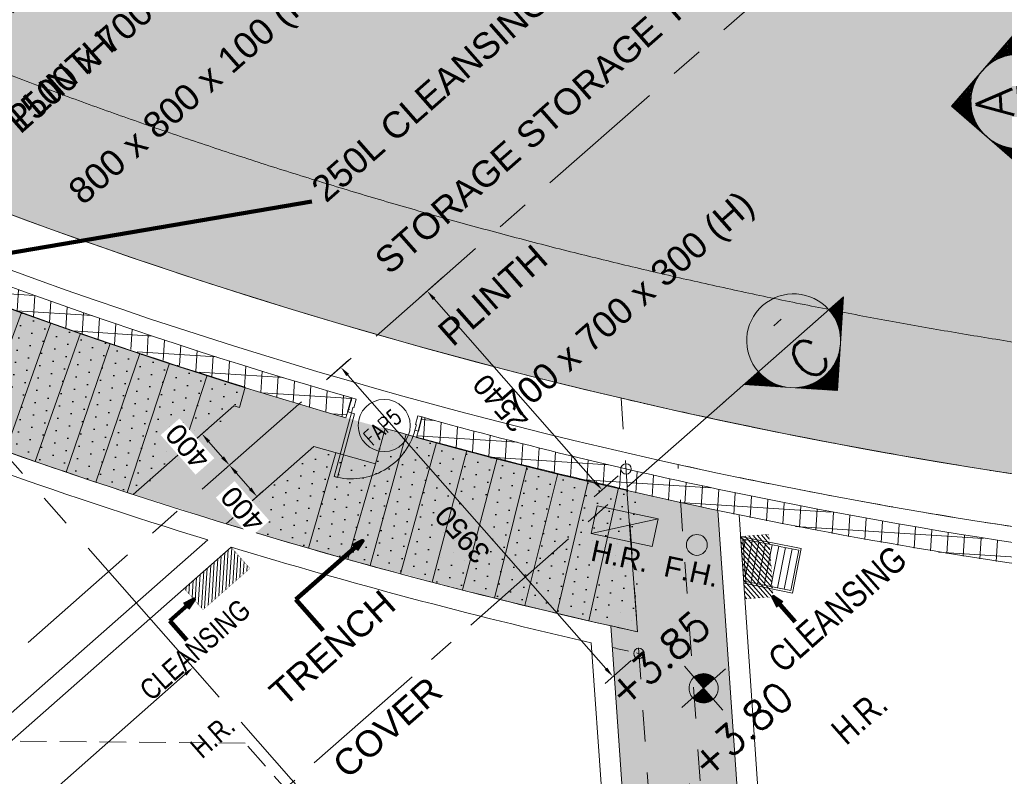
# Model space of a CAD drawing. Header units: millimetres. Extents: x 834119330 to 835277377, y 817781205 to 818243057.
# Tile 38 of 60: x 834352911 to 834362356, y 818025958 to 818033212. Entities that reach past the tile are written whole.
import ezdxf
from ezdxf.enums import TextEntityAlignment as Align

# ---------------------------------------------------------------- set-up
doc = ezdxf.new("R2010")
doc.units = ezdxf.units.MM
doc.header["$LTSCALE"] = 100
for name, pattern in [('CENTER', [2, 1.25, -0.25, 0.25, -0.25]), ('Dash', [6, 3, -3]), ('DASHDOT', [25.4, 12.7, -6.35, 0, -6.35]), ('Grid Line', [22.225, 12.7, -3.175, 3.175, -3.175]), ('Hidden', [9.525, 6.35, -3.175]), ('HIDDENX2', [19.05, 12.7, -6.35]), ('PHANTOM', [63.5, 31.75, -6.35, 6.35, -6.35, 6.35, -6.35])]:
    doc.linetypes.add(name, pattern=pattern)
doc.layers.get('0').update_dxf_attribs({"lineweight": 0})
doc.layers.get('Defpoints').update_dxf_attribs({"lineweight": 0})
for name, color, linetype, lineweight in [('A-ANNO-NPLT', 5, 'CENTER', 13), ('A-DOOR', 6, 'Continuous', 13), ('A-WALL', 7, 'Continuous', 13), ('ATR01', 7, 'Continuous', 0), ('DLN020__', 6, 'DASHDOT', 0), ('DLN030_1', 1, 'Continuous', 0), ('DLN0401_', 7, 'Continuous', 0), ('DLN040__', 3, 'Continuous', 0), ('DLN050_A', 2, 'Continuous', 0), ('DLN052__', 7, 'Continuous', 0), ('DLN210__', 7, 'Continuous', 0), ('DLN220__', 7, 'Continuous', 0), ('DLN240__', 1, 'Continuous', 0), ('DLN325__', 7, 'Continuous', 0), ('DLN580__', 4, 'Continuous', 0), ('FITDOOR', 7, 'Continuous', 0), ('HATCH', 8, 'Continuous', 0), ('HCL922_', 7, 'Continuous', 0), ('INTWALL', 7, 'Continuous', 0), ('LEVEL', 7, 'Continuous', 0), ('MARK', 7, 'Continuous', 0), ('Rev.02', 1, 'Continuous', 25), ('Rev_D', 20, 'Continuous', 0), ('SITE BOUNDARY', 4, 'Continuous', 0)]:
    doc.layers.add(name, color=color, linetype=linetype, lineweight=lineweight)
doc.layers.add('DLN032__', color=7, linetype='Continuous')
doc.layers.add('DLN660', color=1, linetype='Continuous')
doc.styles.add('romans', font='romans.shx')
doc.styles.get("Standard").update_dxf_attribs({"font": 'swiss.ttf'})
doc.styles.add('StyleSwis721 Lt BT1', font='swissl.ttf')
doc.dimstyles.new('INTDIM', dxfattribs={"dimtxt": 200, "dimasz": 125, "dimexe": 100, "dimexo": 150, "dimgap": 80, "dimtad": 1, "dimdec": 0, "dimzin": 11, "dimdsep": 46, "dimtxsty": 'StyleSwis721 Lt BT1', "dimblk1": '_Open3011', "dimblk2": '_Open3011', "dimsah": 1, "dimcen": -125, "dimclrd": 256, "dimclre": 256, "dimclrt": 2, "dimaunit": 1, "dimadec": 5, "dimazin": 0, "dimtfac": 1, "dimtdec": 0, "dimtofl": 0, "dimtmove": 2, "dimatfit": 3, "dimldrblk": '_Open3011', "dimfxl": 1, "dimtolj": 1, "dimtzin": 0, "dimlwd": -1, "dimlwe": -1, "dimarcsym": 0})
pattern_1 = [(86.34984, (834357388.73, 818073559.81), (-158.42796, 10.1067), []), (176.34984, (834357388.73, 818073559.81), (-10.1067, -158.42796), [])]
pattern_2 = [(41.000355, (-645108.42, -7523.12), (-33.18402, 128.91342), [0, -119.0625])]

# ---------------------------------------------------------------- blocks, each defined once
blk = doc.blocks.new('X2')
at = {"color": 0}
for p, q in [((56803, 54788), (57085, 54788)), ((56815, 54800), (57072, 54800)), ((56828, 54812), (57060, 54812)), ((56840, 54825), (57047, 54825)), ((56853, 54838), (57035, 54838)), ((56865, 54850), (57022, 54850)), ((56878, 54862), (57010, 54862)), ((56890, 54875), (56997, 54875)), ((56903, 54888), (56985, 54888)), ((56915, 54900), (56972, 54900)), ((56928, 54912), (56960, 54912)), ((56940, 54925), (56947, 54925)), ((56640, 54625), (57247, 54625)), ((56653, 54638), (57235, 54638)), ((56665, 54650), (57222, 54650)), ((56678, 54662), (57210, 54662)), ((56690, 54675), (57197, 54675)), ((56703, 54688), (57185, 54688)), ((56715, 54700), (57172, 54700)), ((56728, 54712), (57160, 54712)), ((56740, 54725), (57147, 54725)), ((56753, 54738), (57135, 54738)), ((56765, 54750), (57122, 54750)), ((56778, 54762), (57110, 54762)), ((56790, 54775), (57097, 54775)), ((56490, 54475), (56503, 54475)), ((56503, 54488), (56521, 54488)), ((56515, 54500), (56540, 54500)), ((56528, 54512), (56560, 54512)), ((56540, 54525), (56582, 54525)), ((56553, 54538), (56606, 54538)), ((56565, 54550), (56632, 54550)), ((56578, 54562), (56661, 54562)), ((56590, 54575), (56694, 54575)), ((56603, 54588), (56732, 54588)), ((56615, 54600), (56781, 54600)), ((56628, 54612), (56853, 54612)), ((57034, 54612), (57260, 54612)), ((57107, 54600), (57272, 54600)), ((57155, 54588), (57285, 54588)), ((57194, 54575), (57297, 54575)), ((57227, 54562), (57310, 54562)), ((57256, 54550), (57322, 54550)), ((57282, 54538), (57335, 54538)), ((57305, 54525), (57347, 54525)), ((57327, 54512), (57360, 54512)), ((57348, 54500), (57372, 54500)), ((57366, 54488), (57385, 54488)), ((57384, 54475), (57397, 54475)), ((56328, 54312), (56340, 54312)), ((56340, 54325), (56349, 54325)), ((56353, 54338), (56359, 54338)), ((56365, 54350), (56369, 54350)), ((56378, 54362), (56380, 54362)), ((56390, 54375), (56391, 54375)), ((56403, 54388), (56403, 54388)), ((56428, 54412), (56428, 54412)), ((56440, 54425), (56442, 54425)), ((56453, 54438), (56456, 54438)), ((56465, 54450), (56471, 54450)), ((56478, 54462), (56487, 54462)), ((57401, 54462), (57410, 54462)), ((57417, 54450), (57422, 54450)), ((57432, 54438), (57435, 54438)), ((57446, 54425), (57447, 54425)), ((57460, 54412), (57460, 54412)), ((57485, 54388), (57485, 54388)), ((57496, 54375), (57497, 54375)), ((57508, 54362), (57510, 54362)), ((57518, 54350), (57522, 54350)), ((57529, 54338), (57535, 54338)), ((57538, 54325), (57547, 54325)), ((57548, 54312), (57560, 54312)), ((56178, 54162), (56254, 54162)), ((56190, 54175), (56260, 54175)), ((56203, 54188), (56265, 54188)), ((56215, 54200), (56271, 54200)), ((56228, 54212), (56278, 54212)), ((56240, 54225), (56284, 54225)), ((56253, 54238), (56291, 54238)), ((56265, 54250), (56298, 54250)), ((56278, 54262), (56306, 54262)), ((56290, 54275), (56314, 54275)), ((56303, 54288), (56322, 54288)), ((56315, 54300), (56331, 54300)), ((57557, 54300), (57572, 54300)), ((57565, 54288), (57585, 54288)), ((57574, 54275), (57597, 54275)), ((57582, 54262), (57610, 54262)), ((57589, 54250), (57622, 54250)), ((57596, 54238), (57635, 54238)), ((57603, 54225), (57647, 54225)), ((57610, 54212), (57660, 54212)), ((57616, 54200), (57672, 54200)), ((57622, 54188), (57685, 54188)), ((57628, 54175), (57697, 54175)), ((57634, 54162), (57710, 54162)), ((56015, 54000), (56206, 54000)), ((56028, 54012), (56208, 54012)), ((56040, 54025), (56210, 54025)), ((56053, 54038), (56213, 54038)), ((56065, 54050), (56216, 54050)), ((56078, 54062), (56219, 54062)), ((56090, 54075), (56223, 54075)), ((56103, 54088), (56227, 54088)), ((56115, 54100), (56231, 54100)), ((56128, 54112), (56235, 54112)), ((56140, 54125), (56239, 54125)), ((56153, 54138), (56244, 54138)), ((56165, 54150), (56249, 54150)), ((57639, 54150), (57722, 54150)), ((57644, 54138), (57735, 54138)), ((57648, 54125), (57747, 54125)), ((57653, 54112), (57760, 54112)), ((57657, 54100), (57772, 54100)), ((57661, 54088), (57785, 54088)), ((57665, 54075), (57797, 54075)), ((57668, 54062), (57810, 54062)), ((57671, 54050), (57822, 54050)), ((57674, 54038), (57835, 54038)), ((57677, 54025), (57847, 54025)), ((57680, 54012), (57860, 54012)), ((57682, 54000), (57872, 54000)), ((55890, 53875), (56194, 53875)), ((55903, 53888), (56194, 53888)), ((55915, 53900), (56194, 53900)), ((55928, 53912), (56195, 53912)), ((55940, 53925), (56196, 53925)), ((55953, 53938), (56197, 53938)), ((55965, 53950), (56198, 53950)), ((55978, 53962), (56200, 53962)), ((55990, 53975), (56201, 53975)), ((56003, 53988), (56203, 53988)), ((57684, 53988), (57885, 53988)), ((57686, 53975), (57897, 53975)), ((57688, 53962), (57910, 53962)), ((57689, 53950), (57922, 53950)), ((57691, 53938), (57935, 53938)), ((57692, 53925), (57947, 53925)), ((57692, 53912), (57960, 53912)), ((57693, 53900), (57972, 53900)), ((57694, 53888), (57985, 53888)), ((57694, 53875), (57997, 53875))]:
    blk.add_line(p, q, dxfattribs=at)
blk = doc.blocks.new('SECHL')
at = {"layer": 'MARK'}
for p, q in [((-3.414, 0), (-2, 1.414)), ((-0.586, 0), (-2, 1.414)), ((-3.414, 0), (0, 0))]:
    blk.add_line(p, q, dxfattribs=at)
for start, end in [(0, 180), (180, 0)]:
    blk.add_arc((-2, 0), 1, start, end, dxfattribs=at)
at = {"layer": 'MARK', "xscale": 0.001333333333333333, "yscale": 0.001333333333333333, "zscale": 0.001333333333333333}
blk.add_blockref('X2', (-77.925, -71.824), dxfattribs=at)
at = {"layer": 'MARK', "style": 'romans'}
for tag, height, p in [('SECHL1', 0.8, (-2, 0.5)), ('SECHL2', 0.267, (-2, -0.5))]:
    blk.add_attdef(tag, text='', height=height, dxfattribs=at).set_placement(p, align=Align.MIDDLE_CENTER)
blk = doc.blocks.new('X1')
at = {"color": 0}
for p, q in [((45956, 42700), (46156, 42700)), ((45956, 42694), (46156, 42694)), ((45957, 42688), (46156, 42688)), ((45957, 42681), (46156, 42681)), ((45958, 42675), (46156, 42675)), ((45959, 42669), (46156, 42669)), ((45960, 42662), (46156, 42662)), ((45962, 42656), (46156, 42656)), ((45964, 42650), (46156, 42650)), ((45965, 42644), (46156, 42644)), ((45968, 42638), (46156, 42638)), ((45970, 42631), (46156, 42631)), ((45973, 42625), (46156, 42625)), ((45975, 42619), (46156, 42619)), ((45978, 42612), (46156, 42612)), ((45982, 42606), (46156, 42606)), ((45986, 42600), (46156, 42600)), ((45990, 42594), (46156, 42594)), ((45994, 42588), (46156, 42588)), ((45999, 42581), (46156, 42581)), ((46004, 42575), (46156, 42575)), ((46009, 42569), (46156, 42569)), ((46015, 42562), (46156, 42562)), ((46022, 42556), (46156, 42556)), ((46029, 42550), (46156, 42550)), ((46037, 42544), (46156, 42544)), ((46047, 42538), (46156, 42538)), ((46057, 42531), (46156, 42531)), ((46069, 42525), (46156, 42525)), ((46083, 42519), (46156, 42519)), ((46102, 42512), (46156, 42512)), ((46133, 42506), (46156, 42506))]:
    blk.add_line(p, q, dxfattribs=at)
blk = doc.blocks.new('X')
at = {"color": 0}
for p, q in [((46156, 42900), (46200, 42900)), ((46156, 42894), (46222, 42894)), ((46156, 42888), (46238, 42888)), ((46156, 42881), (46250, 42881)), ((46156, 42875), (46261, 42875)), ((46156, 42869), (46271, 42869)), ((46156, 42862), (46279, 42862)), ((46156, 42856), (46287, 42856)), ((46156, 42850), (46294, 42850)), ((46156, 42844), (46300, 42844)), ((46156, 42838), (46306, 42838)), ((46156, 42831), (46311, 42831)), ((46156, 42825), (46316, 42825)), ((46156, 42819), (46320, 42819)), ((46156, 42812), (46324, 42812)), ((46156, 42806), (46328, 42806)), ((46156, 42800), (46332, 42800)), ((46156, 42794), (46335, 42794)), ((46156, 42788), (46338, 42788)), ((46156, 42781), (46341, 42781)), ((46156, 42775), (46343, 42775)), ((46156, 42769), (46345, 42769)), ((46156, 42762), (46347, 42762)), ((46156, 42756), (46349, 42756)), ((46156, 42750), (46351, 42750)), ((46156, 42744), (46352, 42744)), ((46156, 42738), (46353, 42738)), ((46156, 42731), (46354, 42731)), ((46156, 42725), (46355, 42725)), ((46156, 42719), (46355, 42719)), ((46156, 42712), (46356, 42712)), ((46156, 42706), (46356, 42706))]:
    blk.add_line(p, q, dxfattribs=at)
blk = doc.blocks.new('ELFIN')
at = {"layer": 'LEVEL'}
for p, q in [((0, 0.5), (0, 0)), ((0, 0), (-0.5, 0)), ((0, 0), (0, -0.5)), ((0.5, 0), (0, 0))]:
    blk.add_line(p, q, dxfattribs=at)
for start, end in [(90, 180), (0, 90), (180, 270), (270, 0)]:
    blk.add_arc((0, 0), 0.25, start, end, dxfattribs=at)
at = {"layer": 'LEVEL', "xscale": 0.00125, "yscale": 0.00125, "zscale": 0.00125}
for name in ['X', 'X1']:
    blk.add_blockref(name, (-57.695, -53.381), dxfattribs=at)
at = {"layer": 'LEVEL', "style": 'romans'}
blk.add_attdef('ELFIN', (0.254, 0.347), '', height=0.5, dxfattribs=at)
blk = doc.blocks.new('ELEX')
at = {"layer": 'LEVEL'}
for p, q in [((0, 0.5), (0, -0.5)), ((0.5, 0), (-0.5, 0))]:
    blk.add_line(p, q, dxfattribs=at)
blk.add_circle((0, 0), 0.25, dxfattribs=at)
at = {"layer": 'LEVEL', "style": 'romans'}
blk.add_attdef('ELEX', (0.257, 0.354), '', height=0.5, dxfattribs=at)
blk = doc.blocks.new('FSHR-V02')
for p, q in [((0, 0), (600, -272.7)), ((0, 0), (600, 0)), ((0, -272.7), (0, 0)), ((600, 0), (600, -272.7)), ((600, -272.7), (0, -272.7))]:
    blk.add_line(p, q)
blk = doc.blocks.new('*D122')
at = {"layer": 'Defpoints', "color": 0, "linetype": 'ByBlock', "transparency": 16777216}
for p in [(834354294.4, 818027319.4, 0), (834354574.3, 818027001.3), (834350856.3, 818024293.5, 0)]:
    blk.add_point(p, dxfattribs=at)
at = {"layer": 'DLN240__', "linetype": 'ByBlock', "transparency": 16777216}
for p, q in [((834354360.5, 818027244.3), (834354640.4, 818026926.3)), ((834351211.3, 818024041.6), (834354499.3, 818026935.3)), ((834350922.4, 818024218.5), (834351202.2, 818023900.4))]:
    blk.add_line(p, q, dxfattribs=at)
for points in [[(834354488.2, 818026947.8), (834354510.3, 818026922.7), (834354574.3, 818027001.3)], [(834351200.2, 818024054.1), (834351222.3, 818024029.1), (834351136.2, 818023975.5)]]:
    blk.add_solid(points, dxfattribs=at)
at = {"layer": 'DLN240__', "color": 2, "linetype": 'ByBlock', "transparency": 16777216, "insert": (834352734.5, 818025625.6), "char_height": 200, "attachment_point": 5, "rotation": 41.35021, "style": 'StyleSwis721 Lt BT1'}
blk.add_mtext('\\A1;4580', dxfattribs=at)
blk = doc.blocks.new('_Open301')
at = {"layer": 'Rev_D', "linetype": 'ByBlock'}
blk.add_line((0, 0), (-1, 0), dxfattribs=at)
blk = doc.blocks.new('_Open3011')
at = {"layer": 'ATR01', "linetype": 'ByBlock'}
blk.add_line((0, 0), (-1, 0), dxfattribs=at)
at = {"layer": 'ATR01', "linetype": 'ByBlock', "yscale": 1.119319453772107, "zscale": 0.008}
blk.add_blockref('_Open301', (0, 0), dxfattribs=at)
blk = doc.blocks.new('DR1CD')
at = {"layer": 'FITDOOR'}
for p, q in [((0, 1), (45, 1)), ((0, 1), (0, 0)), ((45, 0), (45, 1)), ((0, 0), (45, 0))]:
    blk.add_line(p, q, dxfattribs=at)
blk = doc.blocks.new('DR1CM')
at = {"layer": 'FITDOOR', "color": 6}
blk.add_arc((0, 0), 1, 0, 90, dxfattribs=at)
blk = doc.blocks.new('DLN-Single Door - Opening 2 - 950 x2138 _WH_-1922936-Car Park_B2_F')
at = {"layer": 'DLN210__', "lineweight": 30}
for p, q in [((-500, -100), (-500, 100)), ((500, -100), (500, 100))]:
    blk.add_line(p, q, dxfattribs=at)
at = {"layer": 'FITDOOR'}
for p, q in [((-437, 100), (-500, 100)), ((-500, 63), (-500, 100)), ((-488, 63), (-500, 63)), ((-437, -25), (-437, 100)), ((438, 100), (500, 100)), ((438, -25), (438, 100)), ((488, 63), (500, 63)), ((500, 63), (500, 100)), ((-500, -100), (-500, -63)), ((-488, -63), (-500, -63)), ((-450, -100), (-500, -100)), ((-450, -100), (-450, -25)), ((-437, -25), (-450, -25)), ((438, -25), (450, -25)), ((450, -100), (450, -25)), ((450, -100), (500, -100)), ((488, -63), (500, -63)), ((500, -100), (500, -63))]:
    blk.add_line(p, q, dxfattribs=at)
at = {"layer": 'DLN325__', "extrusion": (0, 0, -1), "yscale": 899.9999999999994, "zscale": -0.9999999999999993, "rotation": 180}
blk.add_blockref('DR1CD', (450, -100), dxfattribs=at)
at = {"layer": 'DLN325__', "extrusion": (0, 0, -1), "xscale": 899.9999999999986, "yscale": 899.9999999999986, "zscale": -899.9999999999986, "rotation": 180}
blk.add_blockref('DR1CM', (450, -100), dxfattribs=at)
blk = doc.blocks.new('DLN-Single Door - Opening 5 -  950 x 2025 _WH_-1665005-Car Park_B2_F')
at = {"layer": 'A-DOOR'}
blk.add_blockref('DLN-Single Door - Opening 2 - 950 x2138 _WH_-1922936-Car Park_B2_F', (5, 0), dxfattribs=at)
blk = doc.blocks.new('DLN-Single Door - Opening 5 -  950 x 2025 _WH_-V7-Car Park_B1_F')
at = {"layer": 'A-DOOR', "extrusion": (0, 0, -1), "zscale": -1, "rotation": 180}
blk.add_blockref('DLN-Single Door - Opening 5 -  950 x 2025 _WH_-1665005-Car Park_B2_F', (-20, -50), dxfattribs=at)
blk = doc.blocks.new('SECTION MARK')
at = {"layer": 'DLN052__', "color": 3, "linetype": 'CENTER', "ltscale": 10}
blk.add_line((-61988.1, -24258.1, 0.1), (-69107.8, -24258.1, 0.1), dxfattribs=at)
at = {"layer": 'DLN052__'}
ref = blk.add_blockref('SECHL', (-62012.4, -24258.1, 0.1), dxfattribs=dict(at, xscale=450.0000000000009, yscale=450.0000000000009, zscale=450.0000000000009, rotation=180.0000000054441))
ref.add_attrib('SECHL1', 'C', dxfattribs={"layer": 'MARK', "height": 360, "rotation": 360, "style": 'romans'}).set_placement((-61112.4, -24483.1, 0.1), align=Align.MIDDLE_CENTER)
ref.add_attrib('SECHL2', '-', dxfattribs={"layer": 'MARK', "height": 120, "rotation": 360, "style": 'romans'}).set_placement((-61112.4, -24016, 0.1), align=Align.MIDDLE_CENTER)
blk = doc.blocks.new('TRENCH')
at = {"linetype": 'ByBlock'}
h = blk.add_hatch(dxfattribs=at)
h.set_pattern_fill('DOTS', color=256, scale=75, angle=-0.34984)
h.set_pattern_definition(pattern_2)
edge = h.paths.add_edge_path()
edge.add_line((-386535.3, -24869.2), (-385504.7, -24869))
edge.add_line((-385504.7, -24869), (-385298.2, -25349.1))
edge.add_line((-385298.2, -25349.1), (-384978.1, -25211.5))
edge.add_arc((-339089.8, -5295), 50024, 203.46184, 211.46691)
edge.add_line((-381757.4, -31407.8), (-381924.9, -31517.2))
edge.add_line((-381924.9, -31517.2), (-381954.4, -31469))
edge.add_line((-381954.4, -31469), (-383242.7, -31468.8))
edge.add_arc((-339015.8, -5282.7), 51397.8, 202.40041, 210.62911, ccw=False)
h = blk.add_hatch(dxfattribs=at)
h.set_pattern_fill('DOTS', color=256, scale=75, angle=-0.34984)
h.set_pattern_definition(pattern_2)
edge = h.paths.add_edge_path()
edge.add_line((-382759, -32269), (-381638.6, -32269))
edge.add_line((-381638.6, -32269), (-381303.1, -32783.1))
edge.add_line((-381303.1, -32783.1), (-381009.8, -32591.7))
edge.add_arc((-339089.8, -5295), 50024, 213.07066, 215.81088)
edge.add_line((-379656.9, -34564.6), (-380481, -35653.2))
edge.add_arc((-339015.8, -5282.7), 51397.8, 211.67143, 216.22023, ccw=False)
at = {"layer": 'DLN210__', "color": 8, "linetype": 'ByBlock'}
for p, q in [((-382893.9, -29451, 0), (-384038.9, -30072.7, 0)), ((-382749, -29713.7, 0), (-383886.7, -30349.3, 0)), ((-382601, -29974.6, 0), (-383738.7, -30610.2, 0)), ((-382453, -30235.6, 0), (-383583.3, -30884.9, 0)), ((-382301.9, -30494.7, 0), (-383432.2, -31144, 0)), ((-382150.8, -30753.8, 0), (-383273.5, -31416.8, 0)), ((-381954.1, -31080.8, 0), (-382611.3, -31468.9, 0)), ((-381518.1, -32453.6, 0), (-382320.8, -32966.8, 0)), ((-380894.9, -32767.3, 0), (-381986.1, -33483.5, 0)), ((-381303.1, -32783.1, 0), (-382105.8, -33296.3, 0)), ((-380728.7, -33017, 0), (-381819.9, -33733.2, 0)), ((-380562.5, -33266.7, 0), (-381645.3, -33996.1, 0)), ((-380393.2, -33514.4, 0), (-381476.1, -34243.8, 0)), ((-380224, -33762.1, 0), (-381298.4, -34504.6, 0)), ((-380051.9, -34007.7, 0), (-381126.2, -34750.2, 0)), ((-379879.7, -34253.3, 0), (-380945.4, -35008.8, 0)), ((-379704.9, -34497.1, 0), (-380761.2, -35265.1, 0))]:
    blk.add_line(p, q, dxfattribs=at)
at = {"layer": 'DLN210__', "color": 8, "linetype": 'ByBlock', "elevation": 0}
for points in [[(-386535.3, -24869.2), (-385504.7, -24869), (-385298.2, -25349.1), (-384978.1, -25211.5, 0.034943), (-381757.4, -31407.8), (-381924.9, -31517.2), (-381954.4, -31469), (-383242.7, -31468.8, -0.03592)], [(-382759, -32269), (-381638.6, -32269), (-381303.1, -32783.1), (-381009.8, -32591.7, 0.011957), (-379656.9, -34564.6), (-380481, -35653.2, -0.01985)]]:
    blk.add_lwpolyline(points, format="xyb", close=True, dxfattribs=at)
blk = doc.blocks.new('A$C7285572E')
at = {"layer": 'A-ANNO-NPLT', "color": 3, "linetype": 'PHANTOM'}
blk.add_lwpolyline([(258.8401, 2.5083, -0.193746), (226.4941, 18.0001), (220.2768, 12.5284), (224.9014, 7.2736), (217.3781, 0.6525), (222.6353, -5.3211, -0.257063), (231.1648, -8.3947), (245.8628, -25.0955), (259.9058, -12.7366)], format="xyb", close=True, dxfattribs=at)
blk = doc.blocks.new('Grid Line')
at = {"layer": 'DLN020__', "linetype": 'Grid Line'}
for p, q in [((15490.9, -35085.3), (15490.9, 27471)), ((-9985.2, -11890.4), (30672.2, -11890.4))]:
    blk.add_line(p, q, dxfattribs=at)
blk = doc.blocks.new('*D2111')
at = {"layer": 'Defpoints', "color": 0, "linetype": 'ByBlock', "transparency": 16777216}
for p in [(834355055.5, 818029056.5), (834354923.6, 818028940.5)]:
    blk.add_point(p, dxfattribs=at)
at = {"layer": 'DLN240__', "linetype": 'ByBlock', "transparency": 16777216}
for p, q in [((834354716.2, 818029290.6), (834354584.4, 818029174.6)), ((834354725.5, 818029165.6), (834354857.6, 818029015.6)), ((834354980.4, 818028990.5), (834354848.6, 818028874.4))]:
    blk.add_line(p, q, dxfattribs=at)
blk.add_solid([(834354845.1, 818029004.6), (834354870.1, 818029026.6), (834354923.6, 818028940.5)], dxfattribs=at)
at = {"layer": 'DLN240__', "color": 2, "linetype": 'ByBlock', "transparency": 16777216, "insert": (834354522.2, 818029119.9), "char_height": 200, "attachment_point": 5, "rotation": 131.3502, "style": 'StyleSwis721 Lt BT1', "bg_fill": 3, "box_fill_scale": 1.1, "bg_fill_color": 256, "bg_fill_true_color": 13158600, "bg_fill_transparency": 0}
blk.add_mtext('\\A1;400', dxfattribs=at)
at = {"layer": 'Defpoints', "color": 0, "linetype": 'ByBlock', "transparency": 16777216}
blk.add_point((834354791.3, 818029356.7, 0), dxfattribs=at)
at = {"layer": 'DLN240__', "linetype": 'ByBlock', "transparency": 16777216}
blk.add_solid([(834354713, 818029154.6), (834354738, 818029176.6), (834354659.5, 818029240.7)], dxfattribs=at)
blk = doc.blocks.new('*D2110')
at = {"layer": 'Defpoints', "color": 0, "linetype": 'ByBlock', "transparency": 16777216}
for p in [(834355055.5, 818029056.5), (834354923.6, 818028940.5)]:
    blk.add_point(p, dxfattribs=at)
at = {"layer": 'DLN240__', "linetype": 'ByBlock', "transparency": 16777216}
for p, q in [((834354980.4, 818028990.5), (834354848.6, 818028874.4)), ((834355121.7, 818028715.4), (834354989.7, 818028865.4)), ((834355244.6, 818028690.3), (834355112.7, 818028574.3))]:
    blk.add_line(p, q, dxfattribs=at)
blk.add_solid([(834354977.2, 818028854.4), (834355002.2, 818028876.4), (834354923.6, 818028940.5)], dxfattribs=at)
at = {"layer": 'DLN240__', "color": 2, "linetype": 'ByBlock', "transparency": 16777216, "insert": (834355050.9, 818028519.3), "char_height": 200, "attachment_point": 5, "rotation": 131.3502, "style": 'StyleSwis721 Lt BT1', "bg_fill": 3, "box_fill_scale": 1.1, "bg_fill_color": 256, "bg_fill_true_color": 13158600, "bg_fill_transparency": 0}
blk.add_mtext('\\A1;400', dxfattribs=at)
at = {"layer": 'Defpoints', "color": 0, "linetype": 'ByBlock', "transparency": 16777216}
blk.add_point((834355319.7, 818028756.4, 0), dxfattribs=at)
at = {"layer": 'DLN240__', "linetype": 'ByBlock', "transparency": 16777216}
blk.add_solid([(834355109.2, 818028704.4), (834355134.3, 818028726.4), (834355187.8, 818028640.3)], dxfattribs=at)
blk = doc.blocks.new('A$C004E585E')
at = {"layer": 'A-WALL', "color": 2, "linetype": 'Dash', "lineweight": 13}
for p, q in [((4788.5, -1999.1), (-5545, -15538.6)), ((-2527.1, -12408.5), (4777.7, -2837.4))]:
    blk.add_line(p, q, dxfattribs=at)
for radius, start, end in [(49265, 215.47978, 225.06917), (49765, 216.25854, 224.56473)]:
    blk.add_arc((44906, 26595.1), radius, start, end, dxfattribs=at)
blk = doc.blocks.new('*D2175')
at = {"layer": 'Defpoints', "color": 0, "linetype": 'ByBlock', "transparency": 16777216}
for p in [(834355991.4, 818029880.2), (834355791.8, 818029704.5), (834358851.6, 818027135.4)]:
    blk.add_point(p, dxfattribs=at)
at = {"layer": 'DLN240__', "linetype": 'ByBlock', "transparency": 16777216}
for p, q in [((834355866.9, 818029770.6), (834356066.5, 818029946.3)), ((834358535, 818026990), (834356057.5, 818029805.1)), ((834358776.5, 818027069.4), (834358526, 818026848.9))]:
    blk.add_line(p, q, dxfattribs=at)
for points in [[(834356045, 818029794.1), (834356070, 818029816.2), (834355991.4, 818029880.2)], [(834358522.5, 818026979), (834358547.5, 818027001), (834358601.1, 818026915)]]:
    blk.add_solid(points, dxfattribs=at)
at = {"layer": 'DLN240__', "color": 2, "linetype": 'ByBlock', "transparency": 16777216, "insert": (834357159, 818028276.8), "char_height": 200, "attachment_point": 5, "rotation": 131.3502, "style": 'StyleSwis721 Lt BT1'}
blk.add_mtext('\\A1;3950', dxfattribs=at)
blk = doc.blocks.new('*D2176')
at = {"layer": 'Defpoints', "color": 0, "linetype": 'ByBlock', "transparency": 16777216}
for p in [(834357049.8, 818030811.7), (834356820.3, 818030609.7), (834358727.9, 818028905, 0)]:
    blk.add_point(p, dxfattribs=at)
at = {"layer": 'DLN240__', "linetype": 'ByBlock', "transparency": 16777216}
for p, q in [((834356974.8, 818030745.7), (834356745.2, 818030543.6)), ((834358432.2, 818028778.1), (834356886.3, 818030534.6)), ((834358652.8, 818028839), (834358423.2, 818028636.9))]:
    blk.add_line(p, q, dxfattribs=at)
for points in [[(834356873.8, 818030523.6), (834356898.9, 818030545.6), (834356820.3, 818030609.7)], [(834358419.7, 818028767.1), (834358444.8, 818028789.1), (834358498.3, 818028703)]]:
    blk.add_solid(points, dxfattribs=at)
at = {"layer": 'DLN240__', "color": 2, "linetype": 'ByBlock', "transparency": 16777216, "insert": (834357522.1, 818029535.6), "char_height": 200, "attachment_point": 5, "rotation": 131.3502, "style": 'StyleSwis721 Lt BT1'}
blk.add_mtext('\\A1;2540', dxfattribs=at)

msp = doc.modelspace()

# ---------------------------------------------------------------- hatches: boundary and pattern name
h = msp.add_hatch()
h.set_pattern_fill('ANSI37', color=8, scale=50)
h.set_pattern_definition(pattern_1)
h.paths.add_polyline_path([(834356096.2, 818029586.1), (834355850.8, 818029657.4), (834355479.1, 818029768), (834355180, 818029859.4), (834354844.9, 818029964.1), (834354248.8, 818030156.9), (834353851.8, 818030289.9), (834353525.2, 818030402.1), (834353111.7, 818030547.8), (834352823.2, 818030651.9), (834352283.5, 818030852), (834351720.1, 818031068.5), (834351321.9, 818031226.2), (834350958, 818031373.9), (834350337.7, 818031633.4), (834349932.1, 818031808.3), (834349567.6, 818031969.2), (834349491.3, 818032003.3), (834349406.4, 818031822.1), (834349578.4, 818031747), (834349737, 818031677.7), (834349979.1, 818031569.6), (834350181.7, 818031487.5), (834350367.7, 818031403.2), (834350717.7, 818031259.9), (834351030.4, 818031128.6), (834351342.8, 818031002.4), (834352396, 818030599.2), (834353063, 818030352.8), (834353453.8, 818030215.2), (834354301.9, 818029944.7), (834354986.4, 818029710), (834356040.9, 818029393.9), (834356096.7, 818029585.9)])
h = msp.add_hatch()
h.set_pattern_fill('ANSI37', color=8, scale=50)
h.set_pattern_definition(pattern_1)
edge = h.paths.add_edge_path()
edge.add_line((834365830.9, 818027603.9), (834366526.8, 818017640.2))
edge.add_line((834366526.8, 818017640.2), (834366726.3, 818017654.1))
edge.add_line((834366726.3, 818017654.1), (834366017.8, 818027789.6))
edge.add_arc((834369640.1, 818075846.1), 48192.8, 254.51533, 265.68948, ccw=False)
edge.add_line((834356773.5, 818029402.6), (834356719.1, 818029204.9))
edge.add_arc((834369748.4, 818076628.3), 49180.7, 254.6374, 265.4313)
at = {"linetype": 'ByBlock'}
h = msp.add_hatch(dxfattribs=at)
h.set_pattern_fill('ANSI31', color=8, scale=10, angle=45)
h.set_pattern_definition([(131.34984, (834357388.728, 818073559.81), (-23.834399, -20.975794), [])])
h.paths.add_polyline_path([(834360139.5, 818027678.2), (834359867.4, 818027659.2), (834359825.6, 818028257.7), (834360097.6, 818028276.7)])
h = msp.add_hatch(dxfattribs=at)
h.set_pattern_fill('ANSI31', color=8, scale=10)
h.set_pattern_definition([(86.34984, (834361466.814, 818076519.12), (-31.685591, 2.021338), [])])
h.paths.add_polyline_path([(834354669.3, 818027554.1), (834354489.1, 818027758.8), (834354939.5, 818028155.2), (834355119.7, 818027950.5)])
at = {"layer": 'A-WALL', "linetype": 'ByBlock'}
h = msp.add_hatch(dxfattribs=at)
h.set_pattern_fill('EARTH', color=1, scale=70, angle=45)
h.set_pattern_definition([(86.3502, (834259067.97, 817913852.15), (-415.3025, 471.8944), [444.5, -444.5]), (86.3502, (834258901.62, 817913862.76), (-415.3025, 471.8944), [444.5, -444.5]), (86.3502, (834258735.27, 817913873.37), (-415.3025, 471.8944), [444.5, -444.5]), (176.3502, (834258683.36, 817913932.35), (-471.8944, -415.3025), [444.5, -444.5]), (176.3502, (834258693.97, 817914098.7), (-471.8944, -415.3025), [444.5, -444.5]), (176.3502, (834258704.6, 817914265.05), (-471.8944, -415.3025), [444.5, -444.5])])
edge = h.paths.add_edge_path()
edge.add_line((834340573.9, 818045816.1), (834336024.8, 818041812.5))
edge.add_arc((834369885.6, 818077441.2), 49152.4, 226.4573, 266.43381)
edge.add_line((834366828.2, 818028384), (834367803.6, 818014432.8))
edge.add_line((834367803.6, 818014432.8), (834358038.5, 818005838.6))
edge.add_line((834358038.5, 818005838.6), (834354765.1, 818002958.1))
edge.add_line((834354765.1, 818002958.1), (834360515.3, 817996424.3))
edge.add_line((834360515.3, 817996424.3), (834377661.1, 818011513.8))
edge.add_line((834377661.1, 818011513.8), (834376055.4, 818034955.1))
edge.add_arc((834369649.8, 818077415.9), 42941.2, 227.38201, 278.57894, ccw=False)
at = {"layer": 'HATCH'}
h = msp.add_hatch(dxfattribs=at)
h.set_pattern_fill('ANSI35', color=8, scale=50)
h.set_pattern_definition([(86.34984, (834357388.73, 818073559.8), (-316.856, 20.2134), []), (86.34984, (834357557.26, 818073708.13), (-316.856, 20.2134), [396.875, -79.375, 0, -79.375])])
h.paths.add_polyline_path([(834358846.6, 818023653.3), (834358582.5, 818027400.2), (834357633.1, 818027624), (834356869.8, 818027824.1), (834355922.9, 818028075.7), (834355370.2, 818028235.2), (834355029.7, 818028336.8), (834353585.1, 818028796.9), (834352558.9, 818029152.4), (834350808.4, 818029816.1), (834348686.4, 818030720.8), (834347517.8, 818031268.1), (834346473.3, 818031787.9), (834345688.6, 818032198.1), (834344749.4, 818032712.2), (834344082.6, 818033092.8), (834342975.4, 818033754.6), (834341277.6, 818034840.7), (834340073, 818035669.9), (834339063.3, 818036405.6), (834338436.9, 818036881.6), (834336841.9, 818038165.5), (834335065.1, 818039728.1), (834333098.9, 818041641.5), (834333005.2, 818041751.1), (834333994.6, 818042621.9), (834334057.5, 818042550.4), (834334320.9, 818042264.7), (834334844.6, 818041732.8), (834335793.5, 818040850.2), (834336957.9, 818039793.8), (834337971.3, 818038929.8), (834338852.2, 818038218.1), (834340187.2, 818037200), (834341980.1, 818035939.1), (834343091.5, 818035214.5), (834344100.5, 818034592.1), (834344764.8, 818034200), (834345708.6, 818033666.3), (834346251.4, 818033371.3), (834347508.2, 818032721.1), (834348096.2, 818032432.2), (834348767.1, 818032114), (834350341, 818031414.5), (834351309.2, 818031015.8), (834352332.2, 818030620), (834353028.1, 818030365.3), (834353947.2, 818030046.6), (834354620.1, 818029825.8), (834355372.2, 818029591.4), (834355985.5, 818029409.9), (834356900.4, 818029155.6), (834358173.8, 818028830.4), (834359017.8, 818028634.8), (834359607.8, 818028507.3), (834359940.9, 818023744)])
at = {"layer": 'HATCH', "linetype": 'Continuous', "ltscale": 0.2}
h = msp.add_hatch(dxfattribs=at)
h.set_pattern_fill('DGN_ANSI31', color=8, scale=25, style=0, pattern_type=2)
h.set_pattern_definition([(210.400428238, (848684328.11, 1012279243.28), (40.166941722, -68.46172228), [])])
edge = h.paths.add_edge_path()
edge.add_line((834304369.9, 818035393.6), (834304072.5, 818035435.5))
edge.add_line((834304072.5, 818035435.5), (834304030.7, 818034793.1))
edge.add_line((834304030.7, 818034793.1), (834293138.2, 818027176))
edge.add_line((834293138.2, 818027176), (834292658.4, 818027311.6))
edge.add_line((834292658.4, 818027311.6), (834292163.3, 818025227.6))
edge.add_line((834292163.3, 818025227.6), (834293757.1, 818024607))
edge.add_line((834293757.1, 818024607), (834294865.4, 818023967.6))
edge.add_line((834294865.4, 818023967.6), (834296156.9, 818022940))
edge.add_line((834296156.9, 818022940), (834297099.8, 818021932.8))
edge.add_line((834297099.8, 818021932.8), (834302306.7, 818016010.1))
edge.add_line((834302306.7, 818016010.1), (834273579.6, 817990755.2))
edge.add_line((834273579.6, 817990755.2), (834331000.9, 817925420.6))
edge.add_line((834331000.9, 817925420.6), (834375196.2, 817964315.9))
edge.add_line((834375196.2, 817964315.9), (834374066.3, 817980996.7))
edge.add_line((834374066.3, 817980996.7), (834339463.3, 818020376.1))
edge.add_arc((834328000.5, 818007970.7), 16890.5, 47.26121, 51.69748)
edge.add_arc((834333427.8, 818015250.8), 7817.6, 49.84168, 69.2308)
edge.add_arc((834333018.9, 818015427.3), 7810.3, 65.9651, 78.45877)
edge.add_arc((834332634.6, 818013897.1), 9386.7, 78.02895, 87.71232)
edge.add_arc((834332591.4, 818014607.8), 8678.6, 87.24053, 99.73592)
edge.add_line((834331123.8, 818023161.4), (834329930.9, 818024516.8))
edge.add_line((834329930.9, 818024516.8), (834326628.6, 818028269.1))
edge.add_line((834326628.6, 818028269.1), (834325599.3, 818029438.7))
edge.add_line((834325599.3, 818029438.7), (834316188.4, 818021156.4))
edge.add_line((834316188.4, 818021156.4), (834313686.5, 818024016.5))
edge.add_line((834313686.5, 818024016.5), (834313235.7, 818023646.4))
edge.add_line((834313235.7, 818023646.4), (834312968.7, 818023950.2))
edge.add_line((834312968.7, 818023950.2), (834311053.4, 818022266.5))
edge.add_line((834311053.4, 818022266.5), (834308435.8, 818025244))
edge.add_line((834308435.8, 818025244), (834306762.3, 818027183.3))
edge.add_arc((834311650.7, 818031401.6), 6456.8, 206.93823, 220.79234, ccw=False)
edge.add_arc((834329611.1, 818040528.5), 26603.2, 202.06495, 206.93823, ccw=False)
edge.add_arc((834312203.4, 818033472.4), 7819.8, 183.39777, 202.06495, ccw=False)
edge.add_arc((834329308.3, 818034488), 24954.8, 177.92009, 183.39777, ccw=False)

# ---------------------------------------------------------------- linework, layer by layer
at = {"layer": 'A-WALL', "color": 5, "lineweight": 13}
for radius, start, end in [(49265, 224.25612, 266.41942), (49765, 224.22686, 265.91498)]:
    msp.add_arc((834369905, 818077553, 0), radius, start, end, dxfattribs=at)
at = {"layer": 'DLN0401_'}
msp.add_line((834359607.8, 818028507.3, 0), (834359607.8, 818028507.3, 0), dxfattribs=at)
at = {"layer": 'DLN050_A'}
msp.add_circle((834356407.9, 818029320.6, 0), 250, dxfattribs=at)
at = {"layer": 'DLN210__', "lineweight": 13}
for p, q in [((834356096.2, 818029586.1, 0), (834356040.9, 818029393.9, 0)), ((834356773.5, 818029402.6, 0), (834356719.1, 818029204.9, 0)), ((834359974.9, 818023258.3, 0), (834359607.8, 818028507.3, 0)), ((834350467.7, 818024219.7, 0), (834354939.5, 818028155.2, 0)), ((834358582.5, 818027400.2, 0), (834358709.8, 818025580, 0)), ((834358510.3, 818025566, 0), (834358393.4, 818027238.1, 0))]:
    msp.add_line(p, q, dxfattribs=at)
at = {"layer": 'DLN210__'}
msp.add_polyline3d([(834350591.2, 818024594.8, 0), (834354714.8, 818028223.8, 0)], dxfattribs=at)
at = {"layer": 'DLN210__', "lineweight": 13}
for centre, radius, start, end in [((834369899.4, 818077533.8, 0), 49895, 245.85481, 253.93991), ((834369899.4, 818077533.8, 0), 50095, 245.85481, 253.93991), ((834369900.5, 818077536.4, 0), 51397.8, 244.57299, 257.279), ((834369905, 818077553, 0), 51615, 247.8063, 252.88447), ((834368769.2, 818072435.2, 0), 44673.3, 254.4238, 258.41362), ((834369666, 818076487.6, 0), 49023.2, 254.6866, 265.51153), ((834369905, 818077553, 0), 49915, 258.31625, 265.53347), ((834369905, 818077553, 0), 51615, 253.14531, 257.11297)]:
    msp.add_arc(centre, radius, start, end, dxfattribs=at)
at = {"layer": 'DLN220__', "color": 6, "linetype": 'HIDDENX2', "ltscale": 0.1, "const_width": 2, "elevation": 0}
for points in [[(834360139.5, 818027678.2), (834359867.4, 818027659.2), (834359825.6, 818028257.7), (834360097.6, 818028276.7)], [(834354669.3, 818027554.1), (834354489.1, 818027758.8), (834354939.5, 818028155.2), (834355119.7, 818027950.5)]]:
    msp.add_lwpolyline(points, close=True, dxfattribs=at)
at = {"layer": 'DLN220__', "color": 4, "linetype": 'HIDDENX2', "ltscale": 0.2, "elevation": 0}
msp.add_lwpolyline([(834336408.3, 818023302.6), (834351638.4, 818023066.2), (834352998.8, 818021520.4), (834356527, 818024625.4), (834355074.8, 818026276.2), (834339936.6, 818026407.7)], dxfattribs=at)
at = {"layer": 'DLN240__', "linetype": 'ByBlock'}
for centre in [(834358727.9, 818028905, 0), (834358851.6, 818027135.4, 0)]:
    msp.add_circle(centre, 50, dxfattribs=at)
at = {"layer": 'DLN240__', "color": 6, "linetype": 'Hidden', "ltscale": 0.25}
for centre, radius, start, end in [((834369900.5, 818077536.4, 0), 51397.8, 257.27899, 257.56971), ((834369905, 818077553, 0), 51615, 257.34483, 257.63422)]:
    msp.add_arc(centre, radius, start, end, dxfattribs=at)
at = {"layer": 'DLN580__'}
msp.add_circle((834359406.9, 818028176.1, 0), 100, dxfattribs=at)
at = {"layer": 'HCL922_'}
for p, q in [((834359876, 818027824.9, 0), (834359847.5, 818028233, 0)), ((834360325, 818027714.8, 0), (834359857.2, 818027808.3, 0)), ((834360309.2, 818027738.4, 0), (834359876, 818027824.9, 0))]:
    msp.add_line(p, q, dxfattribs=at)
at = {"layer": 'HCL922_', "elevation": 0}
msp.add_lwpolyline([(834360407.3, 818028142.5), (834359825.7, 818028257.9), (834359857.2, 818027808.3)], dxfattribs=at)
at = {"layer": 'HCL922_'}
for points in [[(834359854.6, 818028131.8, 0), (834359873.1, 818028227.8, 0)], [(834359872.3, 818027878.9, 0), (834359936.5, 818028213.2, 0)], [(834359926, 818027813.5, 0), (834360000.6, 818028201.8, 0)], [(834359989.8, 818027800.7, 0), (834360064.4, 818028189, 0)], [(834360053.6, 818027788, 0), (834360128.3, 818028176.3, 0)], [(834360117.5, 818027775.7, 0), (834360192.2, 818028164, 0)], [(834360181.5, 818027763.9, 0), (834360256.2, 818028152.2, 0)], [(834360245.4, 818027751.1, 0), (834360320, 818028139.4, 0)], [(834360309.2, 818027738.4, 0), (834360383.8, 818028126.7, 0)], [(834360325, 818027714.8, 0), (834360407.3, 818028142.5, 0)]]:
    msp.add_polyline3d(points, dxfattribs=at)
msp.add_arc((834369905, 818077553, 0), 50335, 258.47406, 259.09644, dxfattribs=at)
at = {"layer": 'INTWALL'}
msp.add_line((834360170.4, 818023271.9, 0), (834359811.6, 818028465, 0), dxfattribs=at)

# ---------------------------------------------------------------- block references
at = {"layer": 'A-DOOR', "extrusion": (-3.58643e-20, 9.71686e-21, -1), "xscale": 0.7017500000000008, "yscale": 0.7017500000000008, "zscale": -0.70175, "rotation": 195.1594261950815}
msp.add_blockref('DLN-Single Door - Opening 5 -  950 x 2025 _WH_-V7-Car Park_B1_F', (-834356390.4, 818029397.3, 0), dxfattribs=at)
at = {"layer": 'DLN032__', "linetype": 'ByBlock', "rotation": 41.3498412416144}
msp.add_blockref('TRENCH', (834620905.9, 818305474.6, 0), dxfattribs=at)
at = {"layer": 'DLN052__', "color": 0, "rotation": 41.35019583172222}
msp.add_blockref('SECTION MARK', (834390185.2, 818088718.1, 0), dxfattribs=at)
at = {"layer": 'DLN052__', "extrusion": (1.97219e-31, -5.91651e-31, -1)}
ref = msp.add_blockref('SECHL', (-834362548.6, 818031529.6, 0), dxfattribs=dict(at, xscale=450.0000000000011, yscale=450.0000000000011, zscale=-450.000000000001, rotation=266.0012780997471))
ref.add_attrib('SECHL1', 'A', dxfattribs={"layer": 'MARK', "height": 360, "rotation": 93.99873, "style": 'romans'}).set_placement((834362261.4, 818032411.7, 0), align=Align.MIDDLE_CENTER)
ref.add_attrib('SECHL2', '-', dxfattribs={"layer": 'MARK', "height": 120, "rotation": 93.99873, "style": 'romans'}).set_placement((834362710.3, 818032443.1, 0), align=Align.MIDDLE_CENTER)
at = {"layer": 'DLN580__', "extrusion": (4.97507e-20, 1.29654e-20, -1), "zscale": -1, "rotation": 192.1366701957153}
msp.add_blockref('FSHR-V02', (-834358391.8, 818028285.6, 0), dxfattribs=at)
at = {"layer": 'DLN660', "linetype": 'ByBlock', "xscale": 1000, "yscale": 1000, "zscale": 1000, "rotation": 359.9996454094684}
msp.add_blockref('A$C7285572E', (834108000.9, 818027128.4, 0), dxfattribs=at)
at = {"layer": 'LEVEL'}
ref = msp.add_blockref('ELFIN', (834359471.9, 818026801.9, 0), dxfattribs=dict(at, xscale=560.0000000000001, yscale=560.0000000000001, zscale=560.0000000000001, rotation=41.35019582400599))
ref.add_attrib('ELFIN', '+3.85', (834358699.4, 818026601, 0), dxfattribs={"height": 280, "rotation": 41.35021, "style": 'romans'})
at = {"layer": 'LEVEL', "xscale": 560.0000000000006, "yscale": 560.0000000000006, "zscale": 560.0000000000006, "rotation": 41.35019582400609}
msp.add_blockref('ELEX', (834359517.9, 818025674.8, 0), dxfattribs=at).add_auto_attribs({'ELEX': '+3.80'})
at = {"layer": 'SITE BOUNDARY', "color": 1, "rotation": 41.35019583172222}
msp.add_blockref('Grid Line', (834334280.8, 818026612.6, 0), dxfattribs=at)

# ---------------------------------------------------------------- texts
at = {"layer": 'DLN040__', "color": 0, "char_height": 250, "width": 5066.658, "attachment_point": 1, "rotation": 41.3502, "line_spacing_factor": 2.20667}
for s, insert in [('PUMP PLINTH \\P1500 x 700 x 300 (H)', (834352143.8, 818032985.6, 0)), ('250L CLEANSING WATER STORAGE STORAGE TANK PLINTH\\P700 x 700 x 300 (H)', (834355684.8, 818031635.6, 0)), ('PLINTH \\P800 x 800 x 100 (H)', (834352745.1, 818032302.4, 0))]:
    msp.add_mtext(s, dxfattribs=dict(at, insert=insert))
at = {"layer": 'DLN040__', "color": 0, "attachment_point": 1, "rotation": 41.3502, "line_spacing_factor": 2.20667}
for s, insert, char_height in [('{\\W0.8;CLEANSING\\PH.R.}', (834360066, 818027123.8, 0), 250), ('TRENCH \\PCOVER', (834355281.4, 818026801.1, 0), 250), ('{\\W0.8;CLEANSING\\PH.R.}', (834354041.8, 818026820.4, 0), 200)]:
    msp.add_mtext(s, dxfattribs=dict(at, insert=insert, char_height=char_height))
at = {"layer": 'DLN050_A', "style": 'romans', "width": 0.8}
msp.add_text('FAP5', height=150, rotation=41.35021, dxfattribs=at).set_placement((834356390.7, 818029305.5, 0), align=Align.MIDDLE_CENTER)
at = {"layer": 'DLN580__'}
for s, p in [('H.R.', (834358377.4, 818028029, 0.1)), ('F.H.', (834359077.9, 818027880.2, 0.1))]:
    msp.add_text(s, height=200, rotation=347.86332, dxfattribs=at).set_placement(p)

# ---------------------------------------------------------------- dimensions: what is measured, and where the dimension line sits
at = {"layer": 'DLN240__', "linetype": 'ByBlock'}
for base, p1, p2, angle, picture, middle in [((834356820.3, 818030609.7, 0), (834358727.9, 818028905, 0), (834357049.8, 818030811.7, 0), 131.3502, '*D2176', (834357522.1, 818029535.6, 0)), ((834355991.4, 818029880.2, 0), (834358851.6, 818027135.4, 0), (834355791.8, 818029704.5, 0), 131.3502, '*D2175', (834357159, 818028276.8, 0)), ((834354574.3, 818027001.3, 0), (834350856.3, 818024293.5, 0), (834354294.4, 818027319.4, 0), 41.35021, '*D122', (834352734.5, 818025625.6, 0))]:
    dim = msp.add_linear_dim(base=base, p1=p1, p2=p2, angle=angle, dimstyle='INTDIM', override={"dimasz": 100, "dimexo": 100, "dimtix": 1, "dimtofl": 1, "dimfxl": 100, "dimarcsym": 2}, dxfattribs=at)
    dim.commit()
    dim.dimension.update_dxf_attribs({"geometry": picture, "text_midpoint": middle})

# ---------------------------------------------------------------- leaders
at = {"layer": 'DLN030_1'}
for points, override in [([(834349544.2, 818029529.7, 0), (834350794.9, 818030630.3, 0), (834355713.9, 818031467.5, 0)], {"dimscale": 1, "dimtxt": 100, "dimasz": 100, "dimgap": 30, "dimtad": 0, "dimclrd": 0, "dimldrblk": 'Open30', "dimlwd": 65534}), ([(834356200, 818028214.3, 0), (834355560.4, 818027651.4, 0), (834355821.7, 818027354.5, 0)], {"dimtxt": 100, "dimasz": 100, "dimgap": 30, "dimtad": 0, "dimclrd": 0, "dimldrblk": 'Open30', "dimlwd": 65534}), ([(834354582.4, 818027652.8, 0), (834354350.2, 818027448.5, 0), (834354514.7, 818027261.6, 0)], {"dimtxt": 100, "dimasz": 100, "dimgap": 30, "dimtad": 0, "dimclrd": 0, "dimldrblk": 'Open30', "dimlwd": 65534}), ([(834360139.5, 818027678.2, 0), (834360351.6, 818027437.1, 0)], {"dimtxt": 100, "dimasz": 100, "dimgap": 30, "dimtad": 0, "dimclrd": 0, "dimldrblk": 'Open30', "dimlwd": 65534})]:
    msp.add_leader(points, dimstyle='INTDIM', override=override, dxfattribs=at)

# ---------------------------------------------------------------- next in the draw order: dimensions: what is measured, and where the dimension line sits
at = {"layer": 'DLN240__', "linetype": 'ByBlock'}
dim = msp.add_linear_dim(base=(834354923.6, 818028940.5, 0), p1=(834354791.3, 818029356.7, 0), p2=(834355055.5, 818029056.5, 0), angle=131.3502, dimstyle='INTDIM', override={"dimasz": 100, "dimexo": 100, "dimtix": 1, "dimtofl": 1, "dimfxl": 100, "dimtfill": 1, "dimarcsym": 2}, dxfattribs=at)
dim.commit()
dim.dimension.update_dxf_attribs({"geometry": '*D2111', "text_midpoint": (834354522.2, 818029119.9, 0), "dimtype": 160})

# ---------------------------------------------------------------- next in the draw order: dimensions: what is measured, and where the dimension line sits
dim = msp.add_linear_dim(base=(834354923.6, 818028940.5, 0), p1=(834355319.7, 818028756.4, 0), p2=(834355055.5, 818029056.5, 0), angle=311.3502, dimstyle='INTDIM', override={"dimasz": 100, "dimexo": 100, "dimtix": 1, "dimtofl": 1, "dimfxl": 100, "dimtfill": 1, "dimarcsym": 2}, dxfattribs=at)
dim.commit()
dim.dimension.update_dxf_attribs({"geometry": '*D2110', "text_midpoint": (834355050.9, 818028519.3, 0), "dimtype": 160})

# ---------------------------------------------------------------- next in the draw order: linework, layer by layer
at = {"layer": 'Defpoints', "color": 8, "linetype": 'ByBlock', "elevation": 0}
msp.add_lwpolyline([(834340573.9, 818045816.1), (834336024.8, 818041812.5, 0.176221), (834366828.2, 818028384), (834367803.6, 818014432.8), (834358038.5, 818005838.6), (834354765.1, 818002958.1), (834360515.3, 817996424.3), (834377661.1, 818011513.8), (834376055.4, 818034955.1, -0.22718)], format="xyb", close=True, dxfattribs=at)

# ---------------------------------------------------------------- next in the draw order: block references
at = {"layer": 'Rev.02', "linetype": 'ByBlock', "rotation": 41.35019583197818}
msp.add_blockref('A$C004E585E', (834353765.1, 818027920.9, 0), dxfattribs=at)

doc.saveas('drawing.dxf')
